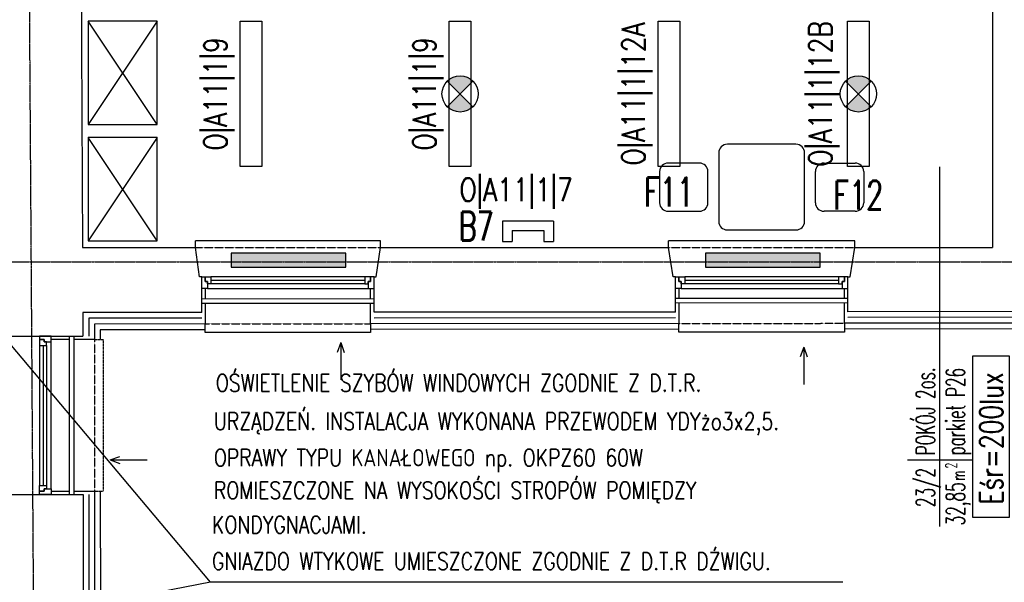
# Model space of a CAD drawing. Header units: inches. Extents: x -281236 to -70395, y 38777 to 102341.
# Tile 169 of 244: x -141656 to -140799, y 60315 to 60805. Entities that reach past the tile are written whole.
import ezdxf
from ezdxf.enums import TextEntityAlignment as Align

# ---------------------------------------------------------------- set-up
doc = ezdxf.new("R2010")
doc.units = ezdxf.units.IN
doc.header["$MEASUREMENT"] = 0
for name, pattern in [('CENTER', [2, 1.25, -0.25, 0.25, -0.25]), ('DASHDOT', [1, 0.5, -0.25, 0, -0.25]), ('DASHED', [0.75, 0.5, -0.25]), ('DASHED2', [0.375, 0.25, -0.125])]:
    doc.linetypes.add(name, pattern=pattern)
doc.layers.get('0').update_dxf_attribs({"color": 101})
for name, color, linetype in [('E-90', 6, 'Continuous'), ('E-OPIS-POM', 6, 'Continuous'), ('E35', 6, 'Continuous'), ('Ele-balustrada', 64, 'Continuous'), ('Ins-went-opis', 141, 'Continuous'), ('Okn---okna', 5, 'Continuous'), ('Os-osie glowne', 8, 'CENTER'), ('Sc-cegla pelna', 32, 'Continuous'), ('Sc-izolacja term-obrys', 132, 'Continuous'), ('Sc-izolacja term-styropian', 151, 'STYROPIAN-KA'), ('Sc-nadproza kon', 5, 'DASHED2'), ('W-idok', 9, 'Continuous'), ('Wyp-grzejniki', 56, 'Continuous'), ('Wyp-meble', 155, 'Continuous')]:
    doc.layers.add(name, color=color, linetype=linetype)
doc.styles.add('KA wymiar', font='romans.shx', dxfattribs={"width": 0.6})
doc.styles.add('ROMANS', font='romans', dxfattribs={"width": 0.85})
doc.linetypes.add('BATTING', pattern='A,0.0001,-0.1,[134,ltypeshp.shx,S=0.1,R=0,X=-0.1,Y=0],-0.2,[134,ltypeshp.shx,S=0.1,R=180,X=0.1,Y=0],-0.1', length=0.4001)
doc.linetypes.add('STYROPIAN-KA', pattern='A,0.0001,-0.1,[135,ltypeshp.shx,S=0.1,R=0,X=-0.1,Y=0],0,[135,ltypeshp.shx,S=0.1,R=180,X=0.1,Y=0],-0.1', length=0.2001)

# ---------------------------------------------------------------- blocks, each defined once
blk = doc.blocks.new('STOLIK2')
for p, q in [((43718.40614056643, 22477.49250104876), (43658.67280723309, 22477.49250104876)), ((43651.20614056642, 22470.02583438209), (43651.20614056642, 22410.29250104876)), ((43725.87280723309, 22410.29250104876), (43725.87280723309, 22470.02583438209)), ((43634.23947389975, 22461.15916771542), (43607.17280723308, 22461.15916771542)), ((43742.83947389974, 22461.15916771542), (43769.90614056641, 22461.15916771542)), ((43599.70614056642, 22453.69250104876), (43599.70614056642, 22426.62583438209)), ((43641.70614056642, 22426.62583438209), (43641.70614056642, 22453.69250104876)), ((43735.37280723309, 22426.62583438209), (43735.37280723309, 22453.69250104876)), ((43777.37280723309, 22453.69250104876), (43777.37280723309, 22426.62583438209)), ((43607.17280723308, 22419.15916771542), (43634.23947389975, 22419.15916771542)), ((43769.90614056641, 22419.15916771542), (43742.83947389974, 22419.15916771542)), ((43658.67280723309, 22402.82583438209), (43718.40614056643, 22402.82583438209))]:
    blk.add_line(p, q)
for centre, start, end in [((43658.67280723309, 22470.02583438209), 90, 180), ((43718.40614056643, 22470.02583438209), 0, 90), ((43607.17280723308, 22453.69250104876), 90, 180), ((43634.23947389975, 22453.69250104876), 0, 90), ((43742.83947389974, 22453.69250104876), 90, 180), ((43769.90614056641, 22453.69250104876), 0, 90), ((43607.17280723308, 22426.62583438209), 180, 270), ((43634.23947389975, 22426.62583438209), 270, 0), ((43742.83947389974, 22426.62583438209), 180, 270), ((43769.90614056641, 22426.62583438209), 270, 0), ((43658.67280723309, 22410.29250104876), 180, 270), ((43718.40614056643, 22410.29250104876), 270, 0)]:
    blk.add_arc(centre, 7.466666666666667, start, end)
blk = doc.blocks.new('pow')
for p, q in [((0, 0.5229102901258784), (0, -0.5229102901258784)), ((-1.075294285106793, 0), (1.779711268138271, -1.13686837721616e-13))]:
    blk.add_line(p, q)
at = {"style": 'KA wymiar', "width": 0.6}
for s, height, p in [('2', 0.18, (-0.139230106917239, -0.269806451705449)), ('m', 0.21, (-0.3331997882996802, -0.4009838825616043))]:
    blk.add_text(s, height=height, dxfattribs=at).set_placement(p)
for tag, p in [('01', (-0.1310879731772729, 0.08442380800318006)), ('000.00', (-0.3636004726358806, -0.4009838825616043))]:
    blk.add_attdef(tag, text='', height=0.3, dxfattribs=at).set_placement(p, align=Align.RIGHT)
for tag, p in [('POMIESZCZENIE', (0.07092525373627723, 0.08442380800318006)), ('POSADZKA', (0.07092525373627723, -0.4009838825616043))]:
    blk.add_attdef(tag, p, '', height=0.3, dxfattribs=at)
blk = doc.blocks.new('ramiak_okna')
at = {"layer": 'Okn---okna'}
for p, q in [((145.0000000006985, 10.00000000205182), (4.999999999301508, 10.00000000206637)), ((7.999999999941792, 6.000000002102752), (142.0000000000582, 6.0000000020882)), ((7.999999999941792, 3.000000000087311), (142.0000000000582, 3.000000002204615)), ((7.999999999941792, 2.015440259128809e-09), (142.0000000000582, 2.037268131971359e-09))]:
    blk.add_line(p, q, dxfattribs=at)
for points in [[(4.999999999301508, 10.00000000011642), (0, 10), (0, 0), (2.999999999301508, 5.820766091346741e-11), (2.999999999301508, 4.000000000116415), (4.999999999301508, 4.000000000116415)], [(145.0000000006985, 10.00000000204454), (150, 10.00000000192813), (150, 1.928128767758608e-09), (147.0000000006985, 2.044544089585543e-09), (147.0000000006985, 4.000000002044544), (145.0000000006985, 4.000000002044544)], [(7.999999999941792, 6.000000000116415), (4.999999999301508, 6.000000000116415), (4.999999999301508, 4.000000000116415), (2.999999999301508, 4.000000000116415), (2.999999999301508, 5.820766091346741e-11), (4.999999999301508, 1.164153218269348e-10), (7.999999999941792, 5.820766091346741e-11)], [(142.0000000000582, 6.000000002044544), (145.0000000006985, 6.000000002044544), (145.0000000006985, 4.000000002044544), (147.0000000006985, 4.000000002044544), (147.0000000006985, 2.044544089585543e-09), (145.0000000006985, 2.044544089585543e-09), (142.0000000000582, 2.044544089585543e-09)]]:
    blk.add_lwpolyline(points, close=True, dxfattribs=at)
blk = doc.blocks.new('0630_STRZAŁKA')
at = {"ltscale": 0.5}
for points in [[(0, 2.091837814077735e-11), (-3.029876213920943, -8.560130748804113)], [(0, 2.091837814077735e-11), (-7.275957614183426e-12, -32.43254493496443)], [(-7.275957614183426e-12, 2.091837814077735e-11), (3.029876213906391, -8.560130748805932)]]:
    blk.add_lwpolyline(points, dxfattribs=at)
blk = doc.blocks.new('grzejnik_100')
at = {"layer": 'Wyp-grzejniki'}
h = blk.add_hatch(dxfattribs=at)
h.set_pattern_fill('DOTS', color=256, scale=0.5, style=0)
h.set_pattern_definition([(0, (-77492.9091523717, 37823.93992433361), (0.396875, 0.79375), [0, -0.79375])])
h.paths.add_polyline_path([(0, -100), (12, -100), (12, 0), (0, 0)])
blk.add_lwpolyline([(12, 0), (0, 0), (0, -100), (12, -100)], close=True, dxfattribs=at)

msp = doc.modelspace()

# ---------------------------------------------------------------- hatches: boundary and pattern name
at = {"layer": 'E35'}
h = msp.add_hatch(color=256, dxfattribs=at)
edge = h.paths.add_edge_path()
edge.add_line((-141272.9890299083, 60740.44488361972), (-141284.1259617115, 60751.58181542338))
edge.add_ellipse((-141272.9890299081, 60740.44488362), major_axis=(11.1369318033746, -11.13693180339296), ratio=1, start_angle=90.00000000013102, end_angle=180.0000000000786, ccw=False)
edge.add_line((-141261.8520981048, 60751.58181542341), (-141272.9890299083, 60740.44488361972))
edge = h.paths.add_edge_path()
edge.add_line((-141284.1259617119, 60729.30795181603), (-141272.9890299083, 60740.44488361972))
edge.add_line((-141272.9890299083, 60740.44488361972), (-141261.8520981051, 60729.30795181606))
edge.add_ellipse((-141272.9890299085, 60740.44488361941), major_axis=(11.13693180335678, -11.13693180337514), ratio=1, start_angle=-89.99999999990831, end_angle=1.1789325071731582e-10, ccw=False)
h = msp.add_hatch(color=256, dxfattribs=at)
edge = h.paths.add_edge_path()
edge.add_line((-140926.206439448, 60740.44488361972), (-140937.3433712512, 60751.58181542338))
edge.add_ellipse((-140926.2064394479, 60740.44488362), major_axis=(11.1369318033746, -11.13693180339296), ratio=1, start_angle=90.00000000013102, end_angle=180.0000000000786, ccw=False)
edge.add_line((-140915.0695076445, 60751.58181542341), (-140926.206439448, 60740.44488361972))
edge = h.paths.add_edge_path()
edge.add_line((-140937.3433712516, 60729.30795181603), (-140926.2064394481, 60740.44488361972))
edge.add_line((-140926.206439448, 60740.44488361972), (-140915.0695076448, 60729.30795181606))
edge.add_ellipse((-140926.2064394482, 60740.44488361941), major_axis=(11.13693180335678, -11.13693180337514), ratio=1, start_angle=-89.99999999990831, end_angle=1.1789325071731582e-10, ccw=False)

# ---------------------------------------------------------------- linework, layer by layer
for p, q in [((-141284.1259617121, 60751.58181542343), (-141261.8520981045, 60729.30795181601)), ((-141284.1259617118, 60729.30795181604), (-141261.8520981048, 60751.58181542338)), ((-140937.3433712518, 60751.58181542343), (-140915.0695076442, 60729.30795181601)), ((-140937.3433712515, 60729.30795181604), (-140915.0695076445, 60751.58181542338)), ((-141490.3563187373, 60315.2357392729), (-141798.7162815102, 60681.74320498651)), ((-140855.1840289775, 60517.82192821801), (-140855.1840289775, 60676.85923459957)), ((-141191.7548152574, 60629.68981065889), (-141236.0024148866, 60629.68981065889)), ((-141236.0024148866, 60629.68981065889), (-141236.0024148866, 60611.78989721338)), ((-141191.7548152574, 60629.68981065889), (-141191.7548152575, 60611.78989721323)), ((-141227.7277729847, 60621.41516875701), (-141200.0294571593, 60621.41516875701)), ((-141227.7277729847, 60621.41516875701), (-141227.7277729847, 60611.78989721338)), ((-141200.0294571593, 60621.41516875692), (-141200.0294571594, 60611.78989721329)), ((-141236.0024148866, 60611.78989721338), (-141227.7277729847, 60611.78989721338)), ((-141200.0294571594, 60611.78989721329), (-141191.7548152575, 60611.78989721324)), ((-141490.3563187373, 60315.2357392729), (-141726.1055357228, 60269.32500232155)), ((-140939.8052402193, 60315.2357392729), (-141490.3563187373, 60315.2357392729))]:
    msp.add_line(p, q, dxfattribs=at)
for points in [[(-141445.4408754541, 60803.74488361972), (-141445.4408754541, 60677.14488361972), (-141464.4408754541, 60677.14488361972), (-141464.4408754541, 60803.74488361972)], [(-141263.4890299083, 60803.74488361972), (-141263.4890299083, 60677.14488361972), (-141282.4890299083, 60677.14488361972), (-141282.4890299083, 60803.74488361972)], [(-141081.5371843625, 60803.74488361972), (-141081.5371843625, 60677.14488361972), (-141100.5371843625, 60677.14488361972), (-141100.5371843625, 60803.74488361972)], [(-140916.706439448, 60803.74488361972), (-140916.706439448, 60677.14488361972), (-140935.706439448, 60677.14488361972), (-140935.706439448, 60803.74488361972)]]:
    msp.add_lwpolyline(points, close=True, dxfattribs=at)
at = {"layer": 'E35', "linetype": 'Continuous', "ltscale": 0.3}
msp.add_lwpolyline([(-140794.6680231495, 60371.7443273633), (-140794.6680231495, 60512.07736690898), (-140826.9468733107, 60512.07736691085), (-140826.9468733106, 60371.74432736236)], close=True, dxfattribs=at)
at = {"layer": 'E35'}
for centre in [(-141272.9890299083, 60740.44488361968), (-140926.206439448, 60740.44488361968)]:
    msp.add_circle(centre, 15.74999999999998, dxfattribs=at)
at = {"layer": 'Ele-balustrada'}
for p, q in [((-141497.9090185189, 60562.08424645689), (-141347.9090181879, 60562.23940151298)), ((-141497.904881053, 60558.08424859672), (-141347.904880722, 60558.23940365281)), ((-141085.4090181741, 60562.48256649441), (-140935.4090178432, 60562.6377215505)), ((-141085.4048807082, 60558.48256863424), (-140935.4048803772, 60558.63772369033)), ((-141613.3271318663, 60529.44887714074), (-141613.1934128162, 60391.40448306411)), ((-141609.3271337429, 60529.45275180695), (-141609.1934063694, 60391.39976503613))]:
    msp.add_line(p, q, dxfattribs=at)
at = {"layer": 'Okn---okna'}
for p, q in [((-141629.037194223, 60396.43769913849), (-141629.037194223, 60524.43769913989)), ((-141639.037194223, 60521.43769913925), (-141639.037194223, 60399.43769913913)), ((-141636.0371942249, 60521.43769913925), (-141636.0371942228, 60399.43769913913)), ((-141633.0371942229, 60521.43769913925), (-141633.0371942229, 60399.43769913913))]:
    msp.add_line(p, q, dxfattribs=at)
for points in [[(-141629.0371942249, 60524.43769913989), (-141629.037194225, 60529.43769913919), (-141639.037194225, 60529.43769913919), (-141639.037194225, 60526.43769913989), (-141635.0371942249, 60526.43769913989), (-141635.0371942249, 60524.43769913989)], [(-141633.0371942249, 60521.43769913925), (-141633.0371942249, 60524.43769913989), (-141635.0371942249, 60524.43769913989), (-141635.0371942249, 60526.43769913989), (-141639.037194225, 60526.43769913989), (-141639.0371942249, 60524.43769913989), (-141639.037194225, 60521.43769913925)], [(-141633.037194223, 60399.43769913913), (-141633.037194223, 60396.43769913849), (-141635.037194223, 60396.43769913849), (-141635.037194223, 60394.43769913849), (-141639.037194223, 60394.43769913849), (-141639.037194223, 60396.43769913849), (-141639.037194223, 60399.43769913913)], [(-141629.037194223, 60396.43769913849), (-141629.0371942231, 60391.43769913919), (-141639.0371942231, 60391.43769913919), (-141639.037194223, 60394.43769913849), (-141635.037194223, 60394.43769913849), (-141635.037194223, 60396.43769913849)]]:
    msp.add_lwpolyline(points, close=True, dxfattribs=at)
at = {"layer": 'Os-osie glowne'}
for p, q in [((-141628.5454749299, 57943.1224457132), (-141656.3465362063, 62104.60568310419)), ((-143199.2011741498, 60594.13576806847), (-138010.6848315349, 60594.13576812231))]:
    msp.add_line(p, q, dxfattribs=at)
at = {"layer": 'Sc-cegla pelna'}
for p, q in [((-140809.396693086, 61136.54375351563), (-140809.3966930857, 60606.54375352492)), ((-141601.7158832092, 60606.63576808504), (-141503.3966930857, 60606.54375352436)), ((-141342.3966930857, 60606.54375352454), (-141203.3966930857, 60606.54375352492)), ((-141203.3966930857, 60606.54375352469), (-141091.3966930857, 60606.54375352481)), ((-140929.3966930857, 60606.54375352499), (-140809.3966930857, 60606.54375352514)), ((-141601.3349120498, 60537.48653438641), (-141601.3271374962, 60529.46050113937)), ((-141677.170279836, 60391.47994410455), (-141601.1933934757, 60391.39032898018)), ((-141601.1933934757, 60391.39032898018), (-141600.9832854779, 60174.4860716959))]:
    msp.add_line(p, q, dxfattribs=at)
for points in [[(-141603.0115419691, 60841.51856543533), (-141601.7158832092, 60606.63576808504)], [(-141497.8966061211, 60550.08425287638), (-141497.8965788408, 60581.06273216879), (-141499.8965788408, 60581.06273389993), (-141503.3966930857, 60606.54375352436)], [(-141347.8966057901, 60550.23940793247), (-141347.8965788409, 60581.06260233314), (-141345.8965788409, 60581.062600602), (-141342.3966930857, 60606.54375352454)], [(-141085.3966053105, 60550.48206404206), (-141085.3965788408, 60581.06273216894), (-141087.3965788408, 60581.06273390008), (-141091.3966930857, 60606.54375352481)], [(-140935.3966054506, 60550.6386955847), (-140935.3965788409, 60581.06260233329), (-140933.3965788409, 60581.06260060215), (-140929.3966930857, 60606.54375352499)], [(-141497.8966056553, 60550.08374400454), (-141601.3470228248, 60549.98905065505), (-141601.3348864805, 60537.46013804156)], [(-141497.8966056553, 60550.08374400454), (-141601.3470228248, 60549.98905065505), (-141601.3348864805, 60537.46013804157)], [(-141085.3966053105, 60550.48206404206), (-141347.8966057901, 60550.23940793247)], [(-140673.3966049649, 60550.88135217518), (-140935.3966054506, 60550.6386955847)], [(-141673.2403238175, 60529.45166821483), (-141601.3271374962, 60529.46050113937)]]:
    msp.add_lwpolyline(points, dxfattribs=at)
at = {"layer": 'Sc-izolacja term-obrys'}
for points in [[(-141494.896587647, 60571.06273216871), (-141494.8965955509, 60562.08736240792)], [(-141350.896595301, 60562.23631126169), (-141350.8965875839, 60571.06273217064)], [(-141082.3965874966, 60571.06260233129), (-141082.3965949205, 60562.48568244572)], [(-140938.3965949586, 60562.6346312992), (-140938.3965875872, 60571.06260233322)], [(-141494.8965990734, 60558.08736026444), (-141494.8966149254, 60540.08648585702), (-141591.3373403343, 60539.99820882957), (-141591.3242279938, 60526.46172975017), (-141609.3242342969, 60526.45951885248)], [(-141082.3965983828, 60558.48568030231), (-141082.3966139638, 60540.48483297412), (-141350.8966145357, 60540.2366304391), (-141350.8965987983, 60558.23630911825)], [(-140670.3965980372, 60558.88496843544), (-140670.3966136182, 60540.88412638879), (-140938.3966141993, 60540.63591277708), (-140938.3965984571, 60558.63462915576)], [(-141613.3242356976, 60526.45902754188), (-141629.037194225, 60526.4570975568)], [(-141639.0329389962, 60394.43770466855), (-141635.037194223, 60394.44157521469)], [(-141629.0371942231, 60394.42317297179), (-141613.1963188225, 60394.40448857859)], [(-141609.1963123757, 60394.39977055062), (-141591.196283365, 60394.37853942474), (-141590.9803841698, 60171.49575976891), (-141608.980375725, 60171.47832377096)]]:
    msp.add_lwpolyline(points, dxfattribs=at)
at = {"layer": 'Sc-izolacja term-styropian', "linetype": 'BATTING', "ltscale": 0.25}
msp.add_line((-141596.1933958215, 60391.39517231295), (-141595.9832878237, 60174.49091502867), dxfattribs=at)
for points in [[(-141497.8920289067, 60545.0837460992), (-141596.3421815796, 60544.99362974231), (-141596.3271351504, 60529.46050113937)], [(-141085.3919832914, 60545.48206617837), (-141347.891983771, 60545.23941006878)], [(-140673.3919741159, 60545.88135431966), (-140935.3919746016, 60545.63869772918)]]:
    msp.add_lwpolyline(points, dxfattribs=at)
at = {"layer": 'Sc-nadproza kon', "linetype": 'DASHDOT', "ltscale": 0.5}
for p, q in [((-141503.3966930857, 60606.54375352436), (-141342.3966930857, 60606.54375352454)), ((-141091.3966930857, 60606.54375352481), (-140929.3966930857, 60606.54375352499)), ((-141494.8966149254, 60540.08648585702), (-141350.8966145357, 60540.2366304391)), ((-141082.3974989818, 60540.48483213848), (-140938.3966141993, 60540.63591277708)), ((-141591.3242279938, 60526.46172975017), (-141591.196283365, 60394.37853942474))]:
    msp.add_line(p, q, dxfattribs=at)
at = {"layer": 'W-idok'}
for p, q in [((-141342.3966878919, 60612.5441809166), (-141503.3966889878, 60612.54481100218)), ((-140929.3803336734, 60612.54418091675), (-141091.3966889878, 60612.54481031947)), ((-141586.1962857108, 60394.3833827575), (-141585.9803865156, 60171.50060310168))]:
    msp.add_line(p, q, dxfattribs=at)
for points in [[(-141503.3966930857, 60606.54375352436), (-141503.3966889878, 60612.54480895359)], [(-141342.3966930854, 60606.54402824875), (-141342.3966878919, 60612.5441809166)], [(-141091.3966930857, 60606.54375352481), (-141091.3966889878, 60612.54480895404)], [(-140929.3966930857, 60606.54375352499), (-140929.3803336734, 60612.54418091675)], [(-141350.8966145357, 60540.2366304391), (-141350.8966211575, 60532.58649281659), (-141494.896621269, 60532.58661745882)], [(-141494.896621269, 60532.58661745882), (-141494.8966149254, 60540.08648585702)], [(-141082.3975053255, 60532.98496374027), (-141082.3974989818, 60540.48483213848)], [(-140938.3974993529, 60540.47928216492), (-140938.3975058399, 60532.98483909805), (-141082.3975053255, 60532.98496374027)], [(-141494.8966191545, 60535.08648375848), (-141586.3324990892, 60535.00278791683), (-141586.3242303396, 60526.46657308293)], [(-141082.397503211, 60535.4848300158), (-141350.8966188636, 60535.23662829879)], [(-140670.3966178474, 60535.88412424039), (-140938.3975035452, 60535.63590980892)]]:
    msp.add_lwpolyline(points, dxfattribs=at)
at = {"layer": 'W-idok', "linetype": 'DASHED', "ltscale": 0.5}
for points in [[(-141591.324227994, 60526.46172975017), (-141583.8242315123, 60526.46899474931), (-141583.6962868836, 60394.38580442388)], [(-141591.196283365, 60394.37853942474), (-141583.6962868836, 60394.38580442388)]]:
    msp.add_lwpolyline(points, dxfattribs=at)
at = {"layer": 'Wyp-meble'}
for points in [[(-141536.7454459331, 60803.73812994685), (-141596.7454459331, 60803.73812994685), (-141596.7454459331, 60713.73812994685), (-141536.7454459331, 60713.73812994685)], [(-141536.7454459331, 60702.36918208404), (-141596.7454459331, 60702.36918208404), (-141596.7454459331, 60612.36918208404), (-141536.7454459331, 60612.36918208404)]]:
    msp.add_lwpolyline(points, close=True, dxfattribs=at)
for points in [[(-141536.7454459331, 60803.73812994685), (-141596.7454459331, 60713.73812994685)], [(-141536.7454459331, 60713.73812994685), (-141596.7454459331, 60803.73812994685)], [(-141536.7454459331, 60702.36918208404), (-141596.7454459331, 60612.36918208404)], [(-141536.7454459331, 60612.36918208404), (-141596.7454459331, 60702.36918208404)]]:
    msp.add_lwpolyline(points, dxfattribs=at)

# ---------------------------------------------------------------- block references
at = {"layer": 'E-OPIS-POM', "xscale": 54, "yscale": 54, "zscale": 54, "rotation": 90}
msp.add_blockref('pow', (-140855.1840289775, 60421.71751973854), dxfattribs=at).add_auto_attribs({'000.00': '32,85', '01': '23/2', 'POMIESZCZENIE': 'POKÓJ 2os.', 'POSADZKA': 'parkiet P26'})
at = {"layer": 'Ins-went-opis', "xscale": -1}
for p in [(-141376.902872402, 60523.79937558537), (-140973.7750764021, 60519.85441265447)]:
    msp.add_blockref('0630_STRZAŁKA', p, dxfattribs=at)
at = {"layer": 'Ins-went-opis', "xscale": -1, "rotation": 90}
msp.add_blockref('0630_STRZAŁKA', (-141577.7287351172, 60421.59405353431), dxfattribs=at)
at = {"layer": 'Okn---okna', "rotation": 180}
for p in [(-141347.8965788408, 60581.06273217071), (-140935.3965788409, 60581.06260233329)]:
    msp.add_blockref('ramiak_okna', p, dxfattribs=at)
at = {"layer": 'Wyp-grzejniki', "rotation": 90}
for p in [(-141472.3830222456, 60589.65987420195), (-141059.3666680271, 60589.65987420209)]:
    msp.add_blockref('grzejnik_100', p, dxfattribs=at)
at = {"layer": 'Wyp-meble'}
msp.add_blockref('STOLIK2', (-184698.9279852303, 38219.09385899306), dxfattribs=at)

# ---------------------------------------------------------------- texts
at = {"layer": 'E-90', "style": 'ROMANS'}
for s, rotation, width, p in [('O|A11|1|12A', 90.00000000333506, 0.8, (-141120.6336909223, 60740.4448836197)), ('O|A11|1|12B', 90.00000000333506, 0.8, (-140957.8027299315, 60740.4448836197)), ('O|A11|1|9', 90.00000000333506, 0.8, (-141484.5373820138, 60740.4448836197)), ('O|A11|1|9', 90.00000000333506, 0.8, (-141302.585536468, 60740.4448836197)), ('O|A11|1|7', 359.9999999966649, 0.8, (-141224.1689750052, 60655.66355429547)), ('Eśr=200lux', 89.99999999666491, 0.75, (-140810.5151486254, 60440.39995843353))]:
    msp.add_text(s, height=20, rotation=rotation, dxfattribs=dict(at, width=width)).set_placement(p, align=Align.MIDDLE)
at = {"layer": 'E35', "style": 'ROMANS', "width": 0.7}
for s, p in [('F11', (-141091.0371843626, 60655.02323342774)), ('F12', (-140926.2064394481, 60652.3552733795)), ('B7', (-141258.9004006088, 60625.25291644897))]:
    msp.add_text(s, height=25, dxfattribs=at).set_placement(p, align=Align.MIDDLE)
at = {"layer": 'E35', "style": 'ROMANS', "width": 0.8}
for s, p in [('OŚWIETLENIE SZYBÓW WINDOWYCH ZGODNIE Z D.T.R.', (-141485.6436873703, 60481.19147671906)), ('URZĄDZEŃ. INSTALACJA WYKONANA PRZEWODEM YDYżo3x2,5.', (-141487.3140807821, 60447.79459596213)), ('OPRAWY TYPU KANAŁOWEGO np. OKPZ60 60W', (-141487.3140807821, 60416.06736340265)), ('ROMIESZCZONE NA WYSOKOŚCI STROPÓW POMIĘDZY', (-141487.3140807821, 60387.67986243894)), ('KONDYGNACJAMI.', (-141488.984474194, 60357.62271327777)), ('GNIAZDO WTYKOWE UMIESZCZONE ZGODNIE Z D.T.R DŹWIGU.', (-141488.984474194, 60325.8954807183))]:
    msp.add_text(s, height=15, dxfattribs=at).set_placement(p)

doc.saveas('drawing.dxf')
